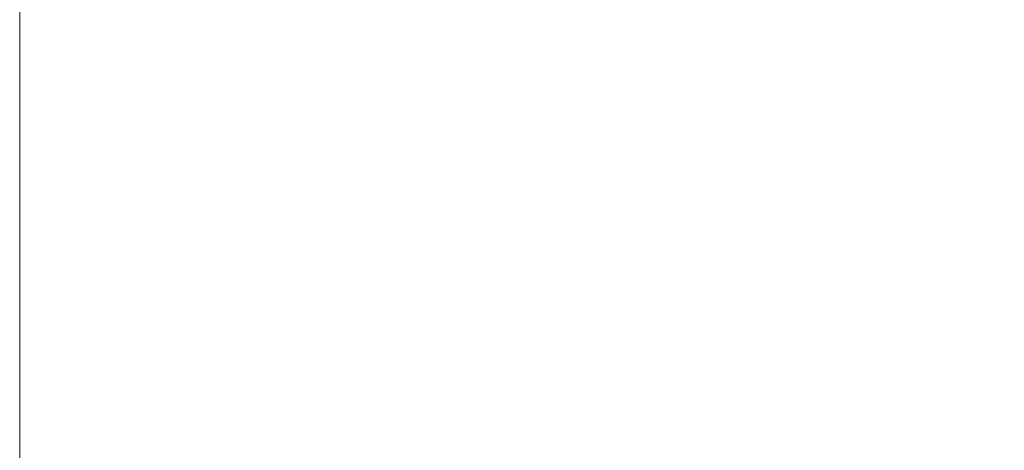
# Model space of a CAD drawing. Header units: millimetres. Extents: x 2270 to 2550, y -29847 to -29567.
# Tile 141 of 256: x 2410 to 2419, y -29840 to -29836. Entities that reach past the tile are written whole.
import ezdxf

# ---------------------------------------------------------------- set-up
doc = ezdxf.new("R2010")
doc.units = ezdxf.units.MM
doc.header["$LTSCALE"] = 25.4
doc.layers.add('Lighting-LED', color=7, linetype='Continuous', lineweight=5, true_color=0x000000)

msp = doc.modelspace()

# ---------------------------------------------------------------- linework, layer by layer
at = {"layer": 'Lighting-LED', "color": 18, "linetype": 'Continuous', "lineweight": 5, "true_color": 0x000000}
for points in [[(2410, -29707.5, -295.5), (2410, -29846.485, -295.5), (2396.3776, -29845.8108, -295.5)], [(2410, -29707.5, -295.5), (2463.1852, -29835.9005, -295.5), (2450.3446, -29840.4981, -295.5)], [(2410, -29707.5, -295.5), (2450.3446, -29840.4981, -295.5), (2437.1138, -29843.8106, -295.5)], [(2410, -29707.5, -295.5), (2437.1138, -29843.8106, -295.5), (2423.6224, -29845.8108, -295.5)], [(2410, -29707.5, -295.5), (2423.6224, -29845.8108, -295.5), (2410, -29846.485, -295.5)], [(2396.9275, -29840.2275, -176.4333), (2410, -29840.8745, -176.4333), (2410, -29831.4218, -170.5), (2397.854, -29830.8206, -170.5)], [(2410, -29840.8745, -176.4333), (2423.0725, -29840.2275, -176.4333), (2422.146, -29830.8206, -170.5), (2410, -29831.4218, -170.5)]]:
    msp.add_3dface(points, dxfattribs=at)

doc.saveas('drawing.dxf')
